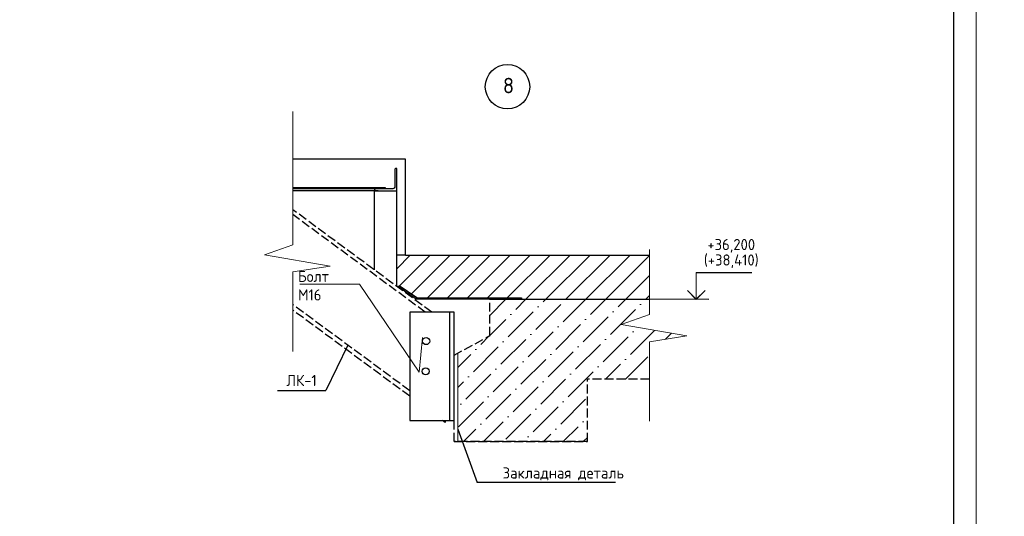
# Model space of a CAD drawing. Header units: millimetres. Extents: x 259029 to 2494469, y -731578 to -57567.
# Tile 211 of 252: x 446186 to 468339, y -503404 to -492237. Entities that reach past the tile are written whole.
import ezdxf
from ezdxf import colors
from ezdxf.entities.mleader import LeaderData, LeaderLine
from ezdxf.enums import TextEntityAlignment as Align
from ezdxf.math import Vec2, Vec3

# ---------------------------------------------------------------- set-up
doc = ezdxf.new("R2010")
doc.units = ezdxf.units.MM
doc.linetypes.add('______2', pattern=[270, 200, -70])
for name, color, linetype, lineweight in [('1 Плита', 3, 'Continuous', 30), ('RAZMER', 100, 'Continuous', 15), ('Standard', 7, 'Continuous', 25), ('Общий01', 7, 'Continuous', 13), ('отметки', 243, 'Continuous', 18), ('ПЛИТА', 152, 'Continuous', 35), ('РАЗРЕЗЫ', 10, 'Continuous', 60), ('Символы 0.20', 1, 'Continuous', 20), ('Тонкая', 81, 'Continuous', 20), ('ТОНКИЕ', 7, 'Continuous', 9), ('штриховка', 7, 'Continuous', 18)]:
    doc.layers.add(name, color=color, linetype=linetype, lineweight=lineweight)
doc.layers.add('ТЕКСТ 02', color=7, linetype='Continuous')
doc.layers.add('ТОЛСТЫЕ_ОСНОВНЫЕ', color=6, linetype='Continuous')
doc.styles.add('ГОСТ', font='GOST_Common.ttf')

# ---------------------------------------------------------------- blocks, each defined once
blk = doc.blocks.new('*U7')
at = {"layer": 'ТОЛСТЫЕ_ОСНОВНЫЕ', "color": 6}
blk.add_lwpolyline([(20, 5), (589, 5), (589, 415), (20, 415)], close=True, dxfattribs=at)
at = {"layer": 'ТОНКИЕ'}
blk.add_lwpolyline([(0, 0), (594, 0), (594, 420), (0, 420)], close=True, dxfattribs=at)
blk = doc.blocks.new('_None')
blk = doc.blocks.new('*U1174')
blk.add_line((0, -18.3), (243.5, -18.3))
blk.add_lwpolyline([(0, -28.3), (243.5, -28.3), (243.5, 71.7), (0, 71.7), (0, -18.3)], close=True)

msp = doc.modelspace()

# ---------------------------------------------------------------- hatches: boundary and pattern name
at = {"layer": 'РАЗРЕЗЫ', "lineweight": -2}
h = msp.add_hatch(dxfattribs=at)
h.set_pattern_fill('ANSI31', color=256, scale=100)
h.set_pattern_definition([(45, (3843.78, -38963.2), (-224.5064, 224.5064), [])])
h.paths.add_polyline_path([(455449.1, -497533), (455355.2, -498493.1), (457478.7, -498493.1), (457478.7, -498523.1), (460354.9, -498523.1), (460354.9, -497528.3)])
h.paths.add_polyline_path([(455449.1, -497533), (454865.7, -497533.6), (454668.2, -497533.7), (454668.2, -498231.9), (454704.8, -498243.6), (454721.9, -498219), (455119.1, -498493.1), (455355.2, -498493.1)])
at = {"layer": 'штриховка', "ltscale": 100}
h = msp.add_hatch(dxfattribs=at)
h.set_pattern_fill('ANSI36', color=256, scale=100)
h.set_pattern_definition([(45, (3843.78, -38963.2), (168.3798, 617.39261), [793.75, -158.75, 0, -158.75])])
h.paths.add_polyline_path([(458960.8, -500323.6), (460354.9, -500323.6), (460354.9, -499477.9), (461196.1, -499346.5), (459716.3, -499093.9), (460354.9, -498867.9), (460354.9, -498523.6), (456763.3, -498523.6), (456763.3, -499341.6), (456040.8, -499738.8), (456040.8, -501445), (456142.5, -501723.6), (458960.8, -501723.6)])

# ---------------------------------------------------------------- linework, layer by layer
at = {"color": 3, "linetype": 'Continuous', "lineweight": 30}
for p, q in [((454704.8, -498243.6, 0), (454721.9, -498219, 0)), ((455109.7, -498523.1, 0), (454704.8, -498243.6, 0)), ((455119.1, -498493.1, 0), (454721.9, -498219, 0)), ((457478.7, -498523.1, 0), (455109.7, -498523.1, 0)), ((455119.1, -498493.1, 0), (457478.7, -498493.1, 0)), ((457478.7, -498493.1, 0), (457478.7, -498523.1, 0))]:
    msp.add_line(p, q, dxfattribs=at)
at = {"color": 3, "linetype": 'Continuous', "lineweight": 30, "elevation": 0}
msp.add_lwpolyline([(452333.5, -496013.7), (454410.6, -496013.7), (454410.6, -496043.7), (452333.5, -496043.7)], dxfattribs=at)
at = {"layer": '1 Плита', "color": 2, "linetype": 'Continuous', "lineweight": 30, "elevation": 0}
msp.add_lwpolyline([(454558.2, -496043.7), (454191.2, -496043.7, 0.4142136), (454168.2, -496066.7), (454168.2, -496083.7), (454668.2, -496083.7), (454668.2, -495583.7), (454651.2, -495583.7, 0.4142136), (454628.2, -495606.7), (454628.2, -495973.7, -0.4142136)], format="xyb", close=True, dxfattribs=at)
msp.add_lwpolyline([(454558.2, -496043.7), (454191.2, -496043.7, 0.4142136), (454168.2, -496066.7), (454168.2, -496083.7), (454668.2, -496083.7), (454668.2, -495583.7), (454651.2, -495583.7, 0.4142136), (454628.2, -495606.7), (454628.2, -495973.7, -0.4142136)], format="xyb", close=True, dxfattribs=at)
at = {"layer": 'RAZMER'}
for p, q in [((461408.5, -497923.1), (461408.5, -498523.1, 0)), ((456040.8, -501723.6, 0), (456040.8, -499738.8, 0)), ((455960.8, -501723.6, 0), (456040.8, -501723.6, 0))]:
    msp.add_line(p, q, dxfattribs=at)
at = {"layer": 'RAZMER', "color": 7, "elevation": 0}
for points in [[(454960.8, -500406.3), (454960.8, -498813.2)], [(455860.8, -501031.8), (455860.8, -499438.7)], [(455951, -501248.6), (455960.8, -499782.8)]]:
    msp.add_lwpolyline(points, dxfattribs=at)
at = {"layer": 'Standard', "color": 253, "linetype": '______2', "lineweight": 30, "true_color": 0xababab}
for p, q in [((455457.7, -498813.2, 0), (452333.5, -496512.8, 0)), ((455311, -498813.2, 0), (452333.5, -496620.9, 0)), ((454960.8, -500580.7, 0), (452333.5, -498646.2, 0)), ((454960.8, -500704.9, 0), (452333.5, -498770.4, 0)), ((455760.8, -501293.9, 0), (455699.2, -501248.6, 0))]:
    msp.add_line(p, q, dxfattribs=at)
at = {"layer": 'Standard', "color": 7, "linetype": '______2', "lineweight": 30}
for p, q in [((456763.3, -499341.6, 0), (456763.3, -498523.1, 0)), ((455960.8, -499782.8, 0), (456763.3, -499341.6, 0)), ((455960.8, -501723.6, 0), (455960.8, -499782.8, 0)), ((458960.8, -501723.6, 0), (458960.8, -500323.6, 0)), ((460354.9, -500323.6, 0), (458960.8, -500323.6, 0)), ((455960.8, -501723.6, 0), (455960.8, -500773.6, 0)), ((458960.8, -501723.6, 0), (455960.8, -501723.6, 0)), ((458960.8, -501723.6, 0), (455960.8, -501723.6, 0)), ((455960.8, -501723.6, 0), (458960.8, -501723.6, 0)), ((458960.8, -501723.6, 0), (455960.8, -501723.6, 0))]:
    msp.add_line(p, q, dxfattribs=at)
at = {"layer": 'Общий01', "color": 7, "linetype": 'Continuous', "lineweight": 25}
for p, q in [((454865.7, -497533.6, 0), (460354.9, -497528.3, 0)), ((456753.9, -498523.6, 0), (460354.9, -498523.6, 0))]:
    msp.add_line(p, q, dxfattribs=at)
at = {"layer": 'отметки', "linetype": 'Continuous', "lineweight": 25, "ltscale": 100, "elevation": 0}
for points in [[(461608.5, -498323.1), (461408.5, -498523.1), (461208.5, -498323.1)], [(461608.5, -498325.7), (461408.5, -498525.7), (461208.5, -498325.7)]]:
    msp.add_lwpolyline(points, dxfattribs=at)
at = {"layer": 'ПЛИТА', "color": 0, "lineweight": 30}
msp.add_line((456763.3, -498523.1, 0), (460354.9, -498523.1, 0), dxfattribs=at)
at = {"layer": 'РАЗРЕЗЫ', "color": 3, "lineweight": 30}
for p, q in [((454668.2, -498231.9, 0), (454668.2, -495683.7, 0)), ((454248.2, -496083.7, 0), (452333.5, -496083.7, 0)), ((454168.2, -497863.7, 0), (454168.2, -496083.7, 0))]:
    msp.add_line(p, q, dxfattribs=at)
at = {"layer": 'РАЗРЕЗЫ', "color": 2, "lineweight": -2}
for p, q in [((454865.7, -497533.6, 0), (454668.2, -497533.7, 0)), ((454704.8, -498243.6, 0), (454668.2, -498231.9, 0)), ((461690.6, -498526.5, 0), (460354.9, -498523.1))]:
    msp.add_line(p, q, dxfattribs=at)
at = {"layer": 'РАЗРЕЗЫ', "color": 0, "lineweight": -2}
msp.add_line((461408.5, -497923.1), (462661.1, -497923.1), dxfattribs=at)
at = {"layer": 'РАЗРЕЗЫ', "color": 2, "lineweight": 30}
for p, q in [((455960.8, -499823.6, 0), (455960.8, -499782.8, 0)), ((455760.8, -501248.6, 0), (455760.8, -501293.9, 0))]:
    msp.add_line(p, q, dxfattribs=at)
at = {"layer": 'РАЗРЕЗЫ', "color": 1, "lineweight": 30, "elevation": 0}
msp.add_lwpolyline([(454865.7, -497533.6), (454865.7, -495373.6), (452333.5, -495373.6)], dxfattribs=at)
at = {"layer": 'РАЗРЕЗЫ', "color": 2, "lineweight": -2}
for centre in [(455330.3, -499464), (455320.2, -500144.1)]:
    msp.add_circle(centre, 80, dxfattribs=at)
at = {"layer": 'ТЕКСТ 02', "color": 5, "lineweight": 30}
msp.add_circle((457161.3, -493742.8, 0), 500, dxfattribs=at)
at = {"layer": 'Тонкая', "color": 30, "lineweight": 25, "ltscale": 100}
for p, q in [((453566.1, -499553.8, 0), (453071.6, -500574.6)), ((451983.7, -500574.6), (453071.6, -500574.6)), ((456040.8, -501445, 0), (456479.2, -502645.9)), ((459591.5, -502645.9), (456479.2, -502645.9))]:
    msp.add_line(p, q, dxfattribs=at)
at = {"layer": 'Тонкая', "color": 30, "linetype": 'ByBlock', "ltscale": 75, "elevation": 0}
for points in [[(452333.5, -499696.1), (452333.5, -497909), (453174.7, -497777.5), (451694.9, -497524.9), (452333.5, -497298.9), (452333.5, -494299.5)], [(460354.9, -501265.1), (460354.9, -499477.9), (461196.1, -499346.5), (459716.3, -499093.9), (460354.9, -498867.9), (460354.9, -497407.6)]]:
    msp.add_lwpolyline(points, dxfattribs=at)

# ---------------------------------------------------------------- block references
at = {"xscale": 100, "yscale": 100, "zscale": 100}
msp.add_blockref('*U7', (408306.5, -521740.3), dxfattribs=at)
at = {"xscale": 10, "yscale": 10, "zscale": 10, "rotation": 90.00000000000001}
msp.add_blockref('*U1174', (455677.8, -501248.6, 0), dxfattribs=at)

# ---------------------------------------------------------------- texts
at = {"layer": 'ТЕКСТ 02', "color": 5, "lineweight": 30, "style": 'ГОСТ'}
msp.add_text('8', height=350, dxfattribs=at).set_placement((457183.7, -493717.7, 0), align=Align.MIDDLE_CENTER)
at = {"layer": 'Тонкая', "color": 30, "lineweight": 25, "ltscale": 100, "style": 'ГОСТ'}
for s, p in [('+36,200', (462195.3, -497417.8, 0)), ('(+38,410)', (462195.3, -497765.6, 0)), ('ЛК-1', (452527.7, -500474.6)), ('Закладная деталь ', (458492, -502554.7))]:
    msp.add_text(s, height=250, dxfattribs=at).set_placement(p, align=Align.CENTER)

# ---------------------------------------------------------------- leaders
at = {"layer": 'Символы 0.20'}
ml = msp.add_multileader_mtext('Standard', dxfattribs=at)
ml.set_content('9(л.9)', color=256, style='ГОСТ')
ml.set_leader_properties(color=256, linetype='ByLayer', lineweight=-1)
ml.set_arrow_properties(name='NONE')
ml.build(insert=Vec2(0, 0))
ml.multileader.update_dxf_attribs({"text_left_attachment_type": 6, "text_right_attachment_type": 6, "dogleg_length": 0.25, "arrow_head_size": 200, "scale": 100})
ctx = ml.context
ctx.base_point, ctx.scale, ctx.char_height, ctx.arrow_head_size, ctx.landing_gap_size, ctx.plane_origin = Vec3(375077.2, -493344.2), 100, 250, 200, 25, Vec3(372721.7, -495065.3)
ctx.left_attachment, ctx.right_attachment = 6, 6
notes = []
notes.append((ctx, [(1, (1, 1, 0), (375052.2, -493344.2), (1, 0), 25, [(0, [(374529.4, -493680)], 0, [])])]))
ctx.mtext.insert, ctx.mtext.width, ctx.mtext.flow_direction = Vec3(375102.2, -493044.2), 792.21, 5
ml = msp.add_multileader_mtext('Standard', dxfattribs=at)
ml.set_content('8(л.6)', color=256, style='ГОСТ')
ml.set_leader_properties(color=256, linetype='ByLayer', lineweight=-1)
ml.set_arrow_properties(name='NONE')
ml.build(insert=Vec2(0, 0))
ml.multileader.update_dxf_attribs({"text_left_attachment_type": 6, "text_right_attachment_type": 6, "dogleg_length": 0.25, "arrow_head_size": 200, "scale": 100})
ctx = ml.context
ctx.base_point, ctx.scale, ctx.char_height, ctx.arrow_head_size, ctx.landing_gap_size, ctx.plane_origin = Vec3(354934.2, -493970.7), 100, 250, 200, 25, Vec3(355418.5, -494272.5)
ctx.left_attachment, ctx.right_attachment = 6, 6
notes.append((ctx, [(0, (1, 1, 0), (354909.2, -493970.7), (1, 0), 25, [(0, [(354235.4, -493382.7)], 0, [])])]))
ctx.mtext.insert, ctx.mtext.width, ctx.mtext.defined_height, ctx.mtext.flow_direction = Vec3(354959.2, -493670.7), 1094.387, 742.8, 5
ml = msp.add_multileader_mtext('Standard', dxfattribs=at)
ml.set_content('по7(л.6)', color=256, style='ГОСТ')
ml.set_leader_properties(color=256, linetype='ByLayer', lineweight=-1)
ml.set_arrow_properties(name='NONE')
ml.build(insert=Vec2(0, 0))
ml.multileader.update_dxf_attribs({"text_left_attachment_type": 6, "text_right_attachment_type": 6, "dogleg_length": 0.25, "arrow_head_size": 200, "scale": 100})
ctx = ml.context
ctx.base_point, ctx.scale, ctx.char_height, ctx.arrow_head_size, ctx.landing_gap_size, ctx.plane_origin = Vec3(371479.9, -494594.7), 100, 250, 200, 25, Vec3(374210.6, -494272.5)
ctx.left_attachment, ctx.right_attachment = 6, 6
notes.append((ctx, [(1, (1, 1, 0), (372654.9, -494594.7), (-1, 0), 25, [(0, [(372844.5, -493531.7)], 0, [])])]))
ctx.mtext.insert, ctx.mtext.width, ctx.mtext.defined_height, ctx.mtext.flow_direction = Vec3(371504.9, -494294.7), 1094.387, 742.8, 5
ml = msp.add_multileader_mtext('Standard', dxfattribs=at)
ml.set_content('по 8 2(л.6)', color=256, style='ГОСТ')
ml.set_leader_properties(color=256, linetype='ByLayer', lineweight=-1)
ml.set_arrow_properties(name='NONE')
ml.build(insert=Vec2(0, 0))
ml.multileader.update_dxf_attribs({"text_left_attachment_type": 6, "text_right_attachment_type": 6, "dogleg_length": 0.25, "arrow_head_size": 200, "scale": 100})
ctx = ml.context
ctx.base_point, ctx.scale, ctx.char_height, ctx.arrow_head_size, ctx.landing_gap_size, ctx.plane_origin = Vec3(375784.2, -494143.4), 100, 250, 200, 25, Vec3(376998.4, -496277.9)
ctx.left_attachment, ctx.right_attachment = 6, 6
notes.append((ctx, [(0, (1, 1, 0), (375759.2, -494143.4), (1, 0), 25, [(0, [(375687.4, -494822.8)], 0, [])])]))
ctx.mtext.insert, ctx.mtext.width, ctx.mtext.flow_direction = Vec3(375809.2, -493843.4), 792.21, 5
ml = msp.add_multileader_mtext('Standard', dxfattribs=at)
ml.set_content('3(л.6)', color=256, style='ГОСТ')
ml.set_leader_properties(color=256, linetype='ByLayer', lineweight=-1)
ml.set_arrow_properties(name='NONE')
ml.build(insert=Vec2(0, 0))
ml.multileader.update_dxf_attribs({"text_left_attachment_type": 6, "text_right_attachment_type": 6, "dogleg_length": 0.25, "arrow_head_size": 200, "scale": 100})
ctx = ml.context
ctx.base_point, ctx.scale, ctx.char_height, ctx.arrow_head_size, ctx.landing_gap_size, ctx.plane_origin = Vec3(354921.9, -497671.3), 100, 250, 200, 25, Vec3(355406.2, -497973.1)
ctx.left_attachment, ctx.right_attachment = 6, 6
notes.append((ctx, [(0, (1, 1, 0), (354896.9, -497671.3), (1, 0), 25, [(0, [(354223.1, -497083.4)], 0, [])])]))
ctx.mtext.insert, ctx.mtext.width, ctx.mtext.defined_height, ctx.mtext.flow_direction = Vec3(354946.9, -497371.3), 1094.387, 742.8, 5
ml = msp.add_multileader_mtext('Standard', dxfattribs=at)
ml.set_content('2(л.6)', color=256, style='ГОСТ')
ml.set_leader_properties(color=256, linetype='ByLayer', lineweight=-1)
ml.set_arrow_properties(name='NONE')
ml.build(insert=Vec2(0, 0))
ml.multileader.update_dxf_attribs({"text_left_attachment_type": 6, "text_right_attachment_type": 6, "dogleg_length": 0.25, "arrow_head_size": 200, "scale": 100})
ctx = ml.context
ctx.base_point, ctx.scale, ctx.char_height, ctx.arrow_head_size, ctx.landing_gap_size, ctx.plane_origin = Vec3(371921.2, -497975.7), 100, 250, 200, 25, Vec3(374250.6, -497912.8)
ctx.left_attachment, ctx.right_attachment = 6, 6
notes.append((ctx, [(1, (1, 1, 0), (372746.2, -497975.7), (-1, 0), 25, [(0, [(372734.6, -497201.1)], 0, [])])]))
ctx.mtext.insert, ctx.mtext.width, ctx.mtext.defined_height, ctx.mtext.flow_direction = Vec3(371946.2, -497675.7), 1094.387, 742.8, 5
ml = msp.add_multileader_mtext('Standard', dxfattribs=at)
ml.set_content('2(л.6)', color=256, style='ГОСТ')
ml.set_leader_properties(color=256, linetype='ByLayer', lineweight=-1)
ml.set_arrow_properties(name='NONE')
ml.build(insert=Vec2(0, 0))
ml.multileader.update_dxf_attribs({"text_left_attachment_type": 6, "text_right_attachment_type": 6, "dogleg_length": 0.25, "arrow_head_size": 200, "scale": 100})
ctx = ml.context
ctx.base_point, ctx.scale, ctx.char_height, ctx.arrow_head_size, ctx.landing_gap_size, ctx.plane_origin = Vec3(375828.8, -497673.4), 100, 250, 200, 25, Vec3(377043, -499807.9)
ctx.left_attachment, ctx.right_attachment = 6, 6
notes.append((ctx, [(0, (1, 1, 0), (375803.8, -497673.4), (1, 0), 25, [(0, [(375732, -498352.8)], 0, [])])]))
ctx.mtext.insert, ctx.mtext.width, ctx.mtext.flow_direction = Vec3(375853.8, -497373.4), 792.21, 5
ml = msp.add_multileader_mtext('Standard', dxfattribs=at)
ml.set_content('Болт М16', color=256, style='ГОСТ')
ml.set_leader_properties(color=256, linetype='ByLayer', lineweight=-1)
ml.set_arrow_properties(name='NONE')
ml.build(insert=Vec2(0, 0))
ml.multileader.update_dxf_attribs({"text_left_attachment_type": 6, "text_right_attachment_type": 6, "dogleg_length": 0.25, "arrow_head_size": 200, "scale": 100})
ctx = ml.context
ctx.base_point, ctx.scale, ctx.char_height, ctx.arrow_head_size, ctx.landing_gap_size, ctx.plane_origin = Vec3(452423.7, -498184.1, 0), 100, 250, 200, 25, Vec3(455763.3, -498456.9, 0)
ctx.left_attachment, ctx.right_attachment = 6, 6
notes.append((ctx, [(1, (1, 1, 0), (453834.3, -498184.1, 0), (-1, 0), 25, [(1, [(455250.3, -499384, 0), (455170.3, -500164, 0)], 0, [])])]))
ctx.mtext.insert, ctx.mtext.width, ctx.mtext.flow_direction = Vec3(452448.7, -497884.1, 0), 12.832, 5
ml = msp.add_multileader_mtext('Standard', dxfattribs=at)
ml.set_content('4(л.6)', color=256, style='ГОСТ')
ml.set_leader_properties(color=256, linetype='ByLayer', lineweight=-1)
ml.set_arrow_properties(name='NONE')
ml.build(insert=Vec2(0, 0))
ml.multileader.update_dxf_attribs({"text_left_attachment_type": 6, "text_right_attachment_type": 6, "dogleg_length": 0.25, "arrow_head_size": 200, "scale": 100})
ctx = ml.context
ctx.base_point, ctx.scale, ctx.char_height, ctx.arrow_head_size, ctx.landing_gap_size, ctx.plane_origin = Vec3(371759.6, -499158.6), 100, 250, 200, 25, Vec3(374250.6, -501442.8)
ctx.left_attachment, ctx.right_attachment = 6, 6
notes.append((ctx, [(1, (1, 1, 0), (372609.6, -499158.6), (-1, 0), 25, [(0, [(372767.4, -499932.5)], 0, [])])]))
ctx.mtext.insert, ctx.mtext.width, ctx.mtext.defined_height, ctx.mtext.flow_direction = Vec3(371784.6, -498858.6), 1094.387, 742.8, 5
ml = msp.add_multileader_mtext('Standard', dxfattribs=at)
ml.set_content('3(л.6)', color=256, style='ГОСТ')
ml.set_leader_properties(color=256, linetype='ByLayer', lineweight=-1)
ml.set_arrow_properties(name='NONE')
ml.build(insert=Vec2(0, 0))
ml.multileader.update_dxf_attribs({"text_left_attachment_type": 6, "text_right_attachment_type": 6, "dogleg_length": 0.25, "arrow_head_size": 200, "scale": 100})
ctx = ml.context
ctx.base_point, ctx.scale, ctx.char_height, ctx.arrow_head_size, ctx.landing_gap_size, ctx.plane_origin = Vec3(354803, -500973.9), 100, 250, 200, 25, Vec3(355287.3, -501275.7)
ctx.left_attachment, ctx.right_attachment = 6, 6
notes.append((ctx, [(0, (1, 1, 0), (354778, -500973.9), (1, 0), 25, [(0, [(354104.2, -500386)], 0, [])])]))
ctx.mtext.insert, ctx.mtext.width, ctx.mtext.defined_height, ctx.mtext.flow_direction = Vec3(354828, -500673.9), 1094.387, 742.8, 5
ml = msp.add_multileader_mtext('Standard', dxfattribs=at)
ml.set_content('2(л.6)', color=256, style='ГОСТ')
ml.set_leader_properties(color=256, linetype='ByLayer', lineweight=-1)
ml.set_arrow_properties(name='NONE')
ml.build(insert=Vec2(0, 0))
ml.multileader.update_dxf_attribs({"text_left_attachment_type": 6, "text_right_attachment_type": 6, "dogleg_length": 0.25, "arrow_head_size": 200, "scale": 100})
ctx = ml.context
ctx.base_point, ctx.scale, ctx.char_height, ctx.arrow_head_size, ctx.landing_gap_size, ctx.plane_origin = Vec3(375860.2, -500851.6), 100, 250, 200, 25, Vec3(377074.3, -502986.1)
ctx.left_attachment, ctx.right_attachment = 6, 6
notes.append((ctx, [(0, (1, 1, 0), (375835.2, -500851.6), (1, 0), 25, [(0, [(375763.4, -501531)], 0, [])])]))
ctx.mtext.insert, ctx.mtext.width, ctx.mtext.flow_direction = Vec3(375885.2, -500551.6), 792.21, 5
for ctx, leaders in notes:
    for number, flags, end, landing, length, lines in leaders:
        leader = LeaderData()
        leader.index, (leader.has_last_leader_line, leader.has_dogleg_vector, leader.attachment_direction) = number, flags
        leader.last_leader_point, leader.dogleg_vector, leader.dogleg_length = Vec3(end), Vec3(landing), length
        for number, points, colour, breaks in lines:
            line = LeaderLine()
            line.index, line.vertices, line.color, line.breaks = number, Vec3.list(points), colors.encode_raw_color(colour), breaks
            leader.lines.append(line)
        ctx.leaders.append(leader)

doc.saveas('drawing.dxf')
